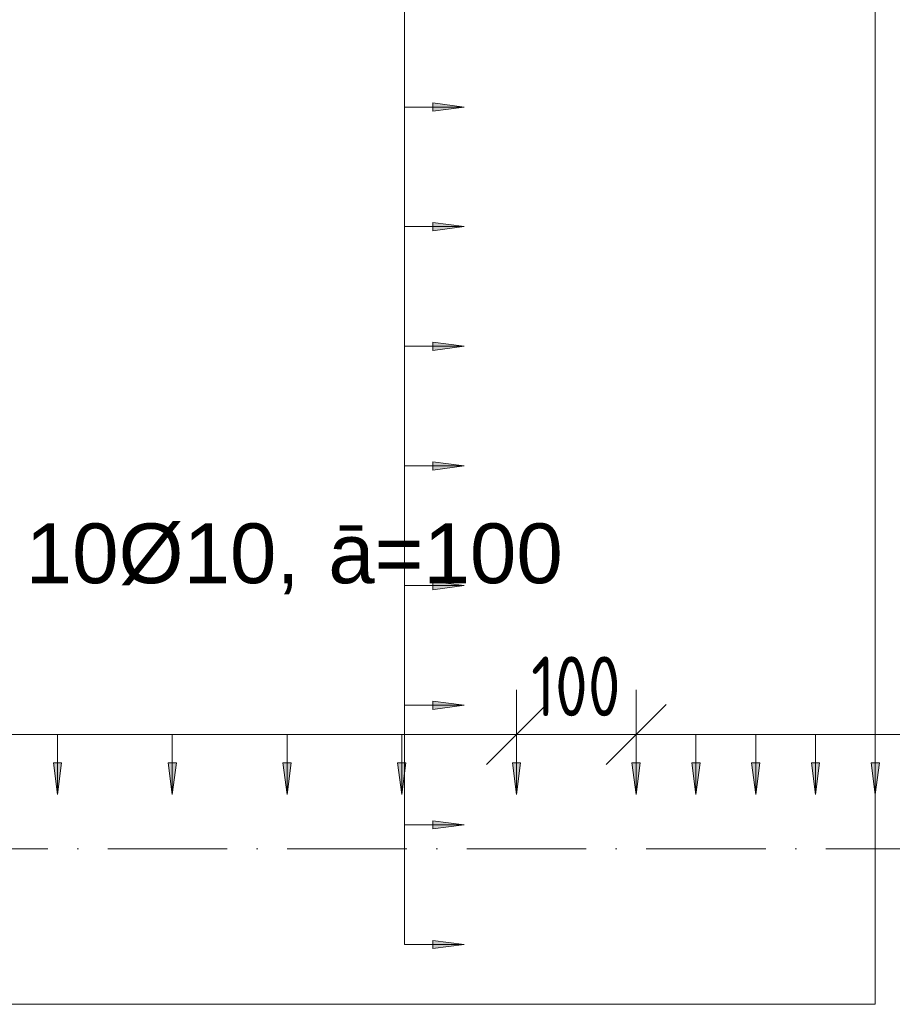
# Model space of a CAD drawing. Header units: millimetres. Extents: x 4307 to 42792, y 1610 to 10025.
# Tile 31 of 256: x 8825 to 9554, y 5870 to 6693. Entities that reach past the tile are written whole.
import ezdxf

# ---------------------------------------------------------------- set-up
doc = ezdxf.new("R2010")
doc.units = ezdxf.units.MM
doc.linetypes.add('Čerchovaná', pattern=[150, 100, -25, 0, -25])
for name, color, linetype, lineweight in [('A-ANNO-DIMS', 211, 'Continuous', 5), ('A-ANNO-DIMS-25', 211, 'Continuous', 5), ('A-FLOR-LEVL', 51, 'Continuous', 5), ('S-BEAM', 12, 'Continuous', 9), ('S-COLS', 52, 'Continuous', 9), ('S-RBAR-IDEN', 171, 'Continuous', 5)]:
    doc.layers.add(name, color=color, linetype=linetype, lineweight=lineweight)
doc.styles.add('Arial', font='arial.ttf', dxfattribs={"height": 50})
doc.styles.add('Arial_1', font='arial.ttf', dxfattribs={"height": 62.5})
doc.styles.add('ISOCPEUR_2', font='isocpeur.ttf', dxfattribs={"width": 0.8, "height": 50})
doc.dimstyles.new('Vnitřní', dxfattribs={"dimscale": 304.8, "dimtxt": 49.799059, "dimasz": 0.164042, "dimexe": 0.123031, "dimexo": 0.0625, "dimgap": 0, "dimtad": 1, "dimdec": 0, "dimzin": 0, "dimdsep": 46, "dimtxsty": 'ISOCPEUR_2', "dimblk1": 'OBLIQUE', "dimblk2": 'OBLIQUE', "dimsah": 1, "dimcen": 0.09, "dimdle": 0.123031, "dimazin": 0, "dimtfac": 1, "dimtdec": 4, "dimtix": 1, "dimtmove": 0, "dimatfit": 3, "dimfxl": 0.123031, "dimfxlon": 1, "dimtvp": 1, "dimtolj": 1, "dimtzin": 0, "dimarcsym": 2})
doc.dimstyles.new('Výztuž_kusy__řezy_', dxfattribs={"dimscale": 304.8, "dimtxt": 0.18, "dimasz": 0, "dimexe": 0, "dimexo": 0.0625, "dimgap": 0.082021, "dimtad": 1, "dimdec": 0, "dimzin": 0, "dimdsep": 46, "dimtxsty": 'Arial_1', "dimblk1": 'NONE', "dimblk2": 'NONE', "dimsah": 1, "dimcen": 0.09, "dimazin": 0, "dimtfac": 1, "dimtdec": 4, "dimtix": 1, "dimtmove": 0, "dimatfit": 3, "dimfxl": 0.164042, "dimfxlon": 1, "dimtvp": 1, "dimtfill": 1, "dimtolj": 1, "dimtzin": 0, "dimarcsym": 2})
doc.dimstyles.new('Výztuž_kusy__řezy__2', dxfattribs={"dimscale": 304.8, "dimtxt": 0.18, "dimasz": 0, "dimexe": 0, "dimexo": 0.0625, "dimgap": 0.082021, "dimtad": 1, "dimdec": 0, "dimzin": 0, "dimdsep": 46, "dimtxsty": 'Arial_1', "dimblk1": 'NONE', "dimblk2": 'NONE', "dimsah": 1, "dimcen": 0.09, "dimazin": 0, "dimtfac": 1, "dimtdec": 4, "dimtix": 1, "dimtmove": 0, "dimatfit": 3, "dimfxl": 0.164042, "dimfxlon": 1, "dimtvp": 1, "dimtfill": 1, "dimtolj": 1, "dimtzin": 0, "dimarcsym": 2})

# ---------------------------------------------------------------- blocks, each defined once
blk = doc.blocks.new('DIMBLOCK254-V1')
at = {"layer": 'A-ANNO-DIMS-25'}
for points in [[(8760.23, 6045.48), (8763.69, 6071.76), (8756.77, 6071.76)], [(8856.19, 6045.48), (8859.65, 6071.76), (8852.73, 6071.76)]]:
    blk.add_hatch(color=256, dxfattribs=at).paths.add_polyline_path(points)
for p, q in [((8760.23, 6095.48), (8856.19, 6095.48)), ((8760.23, 6095.48), (8760.23, 6095.48)), ((8760.23, 6095.48), (8760.23, 6045.48)), ((8856.19, 6095.48), (8856.19, 6095.48)), ((8856.19, 6095.48), (8856.19, 6045.48)), ((8763.69, 6071.76), (8756.77, 6071.76)), ((8756.77, 6071.76), (8760.23, 6045.48)), ((8760.23, 6045.48), (8763.69, 6071.76)), ((8859.65, 6071.76), (8852.73, 6071.76)), ((8852.73, 6071.76), (8856.19, 6045.48)), ((8856.19, 6045.48), (8859.65, 6071.76))]:
    blk.add_line(p, q, dxfattribs=at)
blk = doc.blocks.new('_None')
blk = doc.blocks.new('DIMBLOCK255-V1')
at = {"layer": 'A-ANNO-DIMS-25'}
for points in [[(8856.19, 6045.48), (8859.65, 6071.76), (8852.73, 6071.76)], [(8952.14, 6045.48), (8955.6, 6071.76), (8948.68, 6071.76)]]:
    blk.add_hatch(color=256, dxfattribs=at).paths.add_polyline_path(points)
for p, q in [((8856.19, 6095.48), (8952.14, 6095.48)), ((8856.19, 6095.48), (8856.19, 6095.48)), ((8856.19, 6095.48), (8856.19, 6045.48)), ((8952.14, 6095.48), (8952.14, 6095.48)), ((8952.14, 6095.48), (8952.14, 6045.48)), ((8859.65, 6071.76), (8852.73, 6071.76)), ((8852.73, 6071.76), (8856.19, 6045.48)), ((8856.19, 6045.48), (8859.65, 6071.76)), ((8955.6, 6071.76), (8948.68, 6071.76)), ((8948.68, 6071.76), (8952.14, 6045.48)), ((8952.14, 6045.48), (8955.6, 6071.76))]:
    blk.add_line(p, q, dxfattribs=at)
blk = doc.blocks.new('DIMBLOCK256-V1')
at = {"layer": 'A-ANNO-DIMS-25'}
for points in [[(8952.14, 6045.48), (8955.6, 6071.76), (8948.68, 6071.76)], [(9048.09, 6045.48), (9051.55, 6071.76), (9044.63, 6071.76)]]:
    blk.add_hatch(color=256, dxfattribs=at).paths.add_polyline_path(points)
for p, q in [((8952.14, 6095.48), (9048.09, 6095.48)), ((8952.14, 6095.48), (8952.14, 6095.48)), ((8952.14, 6095.48), (8952.14, 6045.48)), ((9048.09, 6095.48), (9048.09, 6095.48)), ((9048.09, 6095.48), (9048.09, 6045.48)), ((8955.6, 6071.76), (8948.68, 6071.76)), ((8948.68, 6071.76), (8952.14, 6045.48)), ((8952.14, 6045.48), (8955.6, 6071.76)), ((9051.55, 6071.76), (9044.63, 6071.76)), ((9044.63, 6071.76), (9048.09, 6045.48)), ((9048.09, 6045.48), (9051.55, 6071.76))]:
    blk.add_line(p, q, dxfattribs=at)
blk = doc.blocks.new('DIMBLOCK257-V1')
at = {"layer": 'A-ANNO-DIMS-25'}
for points in [[(9048.09, 6045.48), (9051.55, 6071.76), (9044.63, 6071.76)], [(9144.05, 6045.48), (9147.51, 6071.76), (9140.59, 6071.76)]]:
    blk.add_hatch(color=256, dxfattribs=at).paths.add_polyline_path(points)
for p, q in [((9048.09, 6095.48), (9144.05, 6095.48)), ((9048.09, 6095.48), (9048.09, 6095.48)), ((9048.09, 6095.48), (9048.09, 6045.48)), ((9144.05, 6095.48), (9144.05, 6095.48)), ((9144.05, 6095.48), (9144.05, 6045.48)), ((9051.55, 6071.76), (9044.63, 6071.76)), ((9044.63, 6071.76), (9048.09, 6045.48)), ((9048.09, 6045.48), (9051.55, 6071.76)), ((9147.51, 6071.76), (9140.59, 6071.76)), ((9140.59, 6071.76), (9144.05, 6045.48)), ((9144.05, 6045.48), (9147.51, 6071.76))]:
    blk.add_line(p, q, dxfattribs=at)
blk = doc.blocks.new('DIMBLOCK258-V1')
at = {"layer": 'A-ANNO-DIMS-25'}
for points in [[(9144.05, 6045.48), (9147.51, 6071.76), (9140.59, 6071.76)], [(9240, 6045.48), (9243.46, 6071.76), (9236.54, 6071.76)]]:
    blk.add_hatch(color=256, dxfattribs=at).paths.add_polyline_path(points)
for p, q in [((9144.05, 6095.48), (9240, 6095.48)), ((9144.05, 6095.48), (9144.05, 6095.48)), ((9144.05, 6095.48), (9144.05, 6045.48)), ((9240, 6095.48), (9240, 6095.48)), ((9240, 6095.48), (9240, 6045.48)), ((9147.51, 6071.76), (9140.59, 6071.76)), ((9140.59, 6071.76), (9144.05, 6045.48)), ((9144.05, 6045.48), (9147.51, 6071.76)), ((9243.46, 6071.76), (9236.54, 6071.76)), ((9236.54, 6071.76), (9240, 6045.48)), ((9240, 6045.48), (9243.46, 6071.76))]:
    blk.add_line(p, q, dxfattribs=at)
blk = doc.blocks.new('DIMBLOCK259-V1')
at = {"layer": 'A-ANNO-DIMS-25'}
for points in [[(8376.42, 6045.48), (8379.88, 6071.76), (8372.96, 6071.76)], [(8472.37, 6045.48), (8475.84, 6071.76), (8468.91, 6071.76)], [(8568.33, 6045.48), (8571.79, 6071.76), (8564.87, 6071.76)], [(8664.28, 6045.48), (8667.74, 6071.76), (8660.82, 6071.76)], [(8760.23, 6045.48), (8763.69, 6071.76), (8756.77, 6071.76)], [(8856.19, 6045.48), (8859.65, 6071.76), (8852.73, 6071.76)], [(8952.14, 6045.48), (8955.6, 6071.76), (8948.68, 6071.76)], [(9048.09, 6045.48), (9051.55, 6071.76), (9044.63, 6071.76)], [(9144.05, 6045.48), (9147.51, 6071.76), (9140.59, 6071.76)], [(9240, 6045.48), (9243.46, 6071.76), (9236.54, 6071.76)]]:
    blk.add_hatch(color=256, dxfattribs=at).paths.add_polyline_path(points)
for p, q in [((8376.42, 6095.48), (9240, 6095.48)), ((8376.42, 6095.48), (8472.37, 6095.48)), ((8376.42, 6095.48), (8376.42, 6095.48)), ((8376.42, 6095.48), (8376.42, 6045.48)), ((8472.37, 6095.48), (8568.33, 6095.48)), ((8472.37, 6095.48), (8472.37, 6095.48)), ((8472.37, 6095.48), (8472.37, 6045.48)), ((8568.33, 6095.48), (8664.28, 6095.48)), ((8568.33, 6095.48), (8568.33, 6095.48)), ((8568.33, 6095.48), (8568.33, 6045.48)), ((8664.28, 6095.48), (8760.23, 6095.48)), ((8664.28, 6095.48), (8664.28, 6095.48)), ((8664.28, 6095.48), (8664.28, 6045.48)), ((8760.23, 6095.48), (8856.19, 6095.48)), ((8760.23, 6095.48), (8760.23, 6095.48)), ((8760.23, 6095.48), (8760.23, 6045.48)), ((8856.19, 6095.48), (8952.14, 6095.48)), ((8856.19, 6095.48), (8856.19, 6095.48)), ((8856.19, 6095.48), (8856.19, 6045.48)), ((8952.14, 6095.48), (9048.09, 6095.48)), ((8952.14, 6095.48), (8952.14, 6095.48)), ((8952.14, 6095.48), (8952.14, 6045.48)), ((9048.09, 6095.48), (9144.05, 6095.48)), ((9048.09, 6095.48), (9048.09, 6095.48)), ((9048.09, 6095.48), (9048.09, 6045.48)), ((9144.05, 6095.48), (9240, 6095.48)), ((9144.05, 6095.48), (9144.05, 6095.48)), ((9144.05, 6095.48), (9144.05, 6045.48)), ((9240, 6095.48), (9240, 6095.48)), ((9240, 6095.48), (9240, 6045.48)), ((8379.88, 6071.76), (8372.96, 6071.76)), ((8372.96, 6071.76), (8376.42, 6045.48)), ((8376.42, 6045.48), (8379.88, 6071.76)), ((8475.84, 6071.76), (8468.91, 6071.76)), ((8468.91, 6071.76), (8472.37, 6045.48)), ((8472.37, 6045.48), (8475.84, 6071.76)), ((8571.79, 6071.76), (8564.87, 6071.76)), ((8564.87, 6071.76), (8568.33, 6045.48)), ((8568.33, 6045.48), (8571.79, 6071.76)), ((8667.74, 6071.76), (8660.82, 6071.76)), ((8660.82, 6071.76), (8664.28, 6045.48)), ((8664.28, 6045.48), (8667.74, 6071.76)), ((8763.69, 6071.76), (8756.77, 6071.76)), ((8756.77, 6071.76), (8760.23, 6045.48)), ((8760.23, 6045.48), (8763.69, 6071.76)), ((8859.65, 6071.76), (8852.73, 6071.76)), ((8852.73, 6071.76), (8856.19, 6045.48)), ((8856.19, 6045.48), (8859.65, 6071.76)), ((8955.6, 6071.76), (8948.68, 6071.76)), ((8948.68, 6071.76), (8952.14, 6045.48)), ((8952.14, 6045.48), (8955.6, 6071.76)), ((9051.55, 6071.76), (9044.63, 6071.76)), ((9044.63, 6071.76), (9048.09, 6045.48)), ((9048.09, 6045.48), (9051.55, 6071.76)), ((9147.51, 6071.76), (9140.59, 6071.76)), ((9140.59, 6071.76), (9144.05, 6045.48)), ((9144.05, 6045.48), (9147.51, 6071.76)), ((9243.46, 6071.76), (9236.54, 6071.76)), ((9236.54, 6071.76), (9240, 6045.48)), ((9240, 6045.48), (9243.46, 6071.76))]:
    blk.add_line(p, q, dxfattribs=at)
blk = doc.blocks.new('DIMBLOCK260-V1')
at = {"layer": 'A-ANNO-DIMS-25'}
for points in [[(9340, 6045.48), (9343.46, 6071.76), (9336.54, 6071.76)], [(9390, 6045.48), (9393.46, 6071.76), (9386.54, 6071.76)]]:
    blk.add_hatch(color=256, dxfattribs=at).paths.add_polyline_path(points)
for p, q in [((9340, 6095.48), (9390, 6095.48)), ((9340, 6095.48), (9340, 6095.48)), ((9340, 6095.48), (9340, 6045.48)), ((9390, 6095.48), (9390, 6095.48)), ((9390, 6095.48), (9390, 6045.48)), ((9343.46, 6071.76), (9336.54, 6071.76)), ((9336.54, 6071.76), (9340, 6045.48)), ((9340, 6045.48), (9343.46, 6071.76)), ((9393.46, 6071.76), (9386.54, 6071.76)), ((9386.54, 6071.76), (9390, 6045.48)), ((9390, 6045.48), (9393.46, 6071.76))]:
    blk.add_line(p, q, dxfattribs=at)
blk = doc.blocks.new('DIMBLOCK261-V1')
at = {"layer": 'A-ANNO-DIMS-25'}
for points in [[(9390, 6045.48), (9393.46, 6071.76), (9386.54, 6071.76)], [(9440, 6045.48), (9443.46, 6071.76), (9436.54, 6071.76)]]:
    blk.add_hatch(color=256, dxfattribs=at).paths.add_polyline_path(points)
for p, q in [((9390, 6095.48), (9440, 6095.48)), ((9390, 6095.48), (9390, 6095.48)), ((9390, 6095.48), (9390, 6045.48)), ((9440, 6095.48), (9440, 6095.48)), ((9440, 6095.48), (9440, 6045.48)), ((9393.46, 6071.76), (9386.54, 6071.76)), ((9386.54, 6071.76), (9390, 6045.48)), ((9390, 6045.48), (9393.46, 6071.76)), ((9443.46, 6071.76), (9436.54, 6071.76)), ((9436.54, 6071.76), (9440, 6045.48)), ((9440, 6045.48), (9443.46, 6071.76))]:
    blk.add_line(p, q, dxfattribs=at)
blk = doc.blocks.new('DIMBLOCK262-V1')
at = {"layer": 'A-ANNO-DIMS-25'}
for points in [[(9440, 6045.48), (9443.46, 6071.76), (9436.54, 6071.76)], [(9490, 6045.48), (9493.46, 6071.76), (9486.54, 6071.76)]]:
    blk.add_hatch(color=256, dxfattribs=at).paths.add_polyline_path(points)
for p, q in [((9440, 6095.48), (9490, 6095.48)), ((9440, 6095.48), (9440, 6095.48)), ((9440, 6095.48), (9440, 6045.48)), ((9490, 6095.48), (9490, 6095.48)), ((9490, 6095.48), (9490, 6045.48)), ((9443.46, 6071.76), (9436.54, 6071.76)), ((9436.54, 6071.76), (9440, 6045.48)), ((9440, 6045.48), (9443.46, 6071.76)), ((9493.46, 6071.76), (9486.54, 6071.76)), ((9486.54, 6071.76), (9490, 6045.48)), ((9490, 6045.48), (9493.46, 6071.76))]:
    blk.add_line(p, q, dxfattribs=at)
blk = doc.blocks.new('DIMBLOCK263-V1')
at = {"layer": 'A-ANNO-DIMS-25'}
for points in [[(9490, 6045.48), (9493.46, 6071.76), (9486.54, 6071.76)], [(9540, 6045.48), (9543.46, 6071.76), (9536.54, 6071.76)]]:
    blk.add_hatch(color=256, dxfattribs=at).paths.add_polyline_path(points)
for p, q in [((9490, 6095.48), (9540, 6095.48)), ((9490, 6095.48), (9490, 6095.48)), ((9490, 6095.48), (9490, 6045.48)), ((9540, 6095.48), (9540, 6095.48)), ((9540, 6095.48), (9540, 6045.48)), ((9493.46, 6071.76), (9486.54, 6071.76)), ((9486.54, 6071.76), (9490, 6045.48)), ((9490, 6045.48), (9493.46, 6071.76)), ((9543.46, 6071.76), (9536.54, 6071.76)), ((9536.54, 6071.76), (9540, 6045.48)), ((9540, 6045.48), (9543.46, 6071.76))]:
    blk.add_line(p, q, dxfattribs=at)
blk = doc.blocks.new('DIMBLOCK264-V1')
at = {"layer": 'A-ANNO-DIMS-25'}
for points in [[(9540, 6045.48), (9543.46, 6071.76), (9536.54, 6071.76)], [(9590, 6045.48), (9593.46, 6071.76), (9586.54, 6071.76)]]:
    blk.add_hatch(color=256, dxfattribs=at).paths.add_polyline_path(points)
for p, q in [((9540, 6095.48), (9590, 6095.48)), ((9540, 6095.48), (9540, 6095.48)), ((9540, 6095.48), (9540, 6045.48)), ((9590, 6095.48), (9590, 6095.48)), ((9590, 6095.48), (9590, 6045.48)), ((9543.46, 6071.76), (9536.54, 6071.76)), ((9536.54, 6071.76), (9540, 6045.48)), ((9540, 6045.48), (9543.46, 6071.76)), ((9593.46, 6071.76), (9586.54, 6071.76)), ((9586.54, 6071.76), (9590, 6045.48)), ((9590, 6045.48), (9593.46, 6071.76))]:
    blk.add_line(p, q, dxfattribs=at)
blk = doc.blocks.new('DIMBLOCK275-V1')
at = {"layer": 'A-ANNO-DIMS-25'}
for points in [[(9340, 6045.48), (9343.46, 6071.76), (9336.54, 6071.76)], [(9390, 6045.48), (9393.46, 6071.76), (9386.54, 6071.76)], [(9440, 6045.48), (9443.46, 6071.76), (9436.54, 6071.76)], [(9490, 6045.48), (9493.46, 6071.76), (9486.54, 6071.76)], [(9540, 6045.48), (9543.46, 6071.76), (9536.54, 6071.76)], [(9590, 6045.48), (9593.46, 6071.76), (9586.54, 6071.76)], [(9640, 6045.48), (9643.46, 6071.76), (9636.54, 6071.76)], [(9690, 6045.48), (9693.46, 6071.76), (9686.54, 6071.76)], [(9740, 6045.48), (9743.46, 6071.76), (9736.54, 6071.76)], [(9790, 6045.48), (9793.46, 6071.76), (9786.54, 6071.76)], [(9840, 6045.48), (9843.46, 6071.76), (9836.54, 6071.76)], [(9890, 6045.48), (9893.46, 6071.76), (9886.54, 6071.76)], [(9940, 6045.48), (9943.46, 6071.76), (9936.54, 6071.76)], [(9990, 6045.48), (9993.46, 6071.76), (9986.54, 6071.76)], [(10040, 6045.48), (10043.46, 6071.76), (10036.54, 6071.76)], [(10090, 6045.48), (10093.46, 6071.76), (10086.54, 6071.76)]]:
    blk.add_hatch(color=256, dxfattribs=at).paths.add_polyline_path(points)
for p, q in [((9340, 6095.48), (10090, 6095.48)), ((9340, 6095.48), (9390, 6095.48)), ((9340, 6095.48), (9340, 6095.48)), ((9340, 6095.48), (9340, 6045.48)), ((9390, 6095.48), (9440, 6095.48)), ((9390, 6095.48), (9390, 6095.48)), ((9390, 6095.48), (9390, 6045.48)), ((9440, 6095.48), (9490, 6095.48)), ((9440, 6095.48), (9440, 6095.48)), ((9440, 6095.48), (9440, 6045.48)), ((9490, 6095.48), (9540, 6095.48)), ((9490, 6095.48), (9490, 6095.48)), ((9490, 6095.48), (9490, 6045.48)), ((9540, 6095.48), (9590, 6095.48)), ((9540, 6095.48), (9540, 6095.48)), ((9540, 6095.48), (9540, 6045.48)), ((9590, 6095.48), (9640, 6095.48)), ((9590, 6095.48), (9590, 6095.48)), ((9590, 6095.48), (9590, 6045.48)), ((9640, 6095.48), (9690, 6095.48)), ((9640, 6095.48), (9640, 6095.48)), ((9640, 6095.48), (9640, 6045.48)), ((9690, 6095.48), (9740, 6095.48)), ((9690, 6095.48), (9690, 6095.48)), ((9690, 6095.48), (9690, 6045.48)), ((9740, 6095.48), (9790, 6095.48)), ((9740, 6095.48), (9740, 6095.48)), ((9740, 6095.48), (9740, 6045.48)), ((9790, 6095.48), (9840, 6095.48)), ((9790, 6095.48), (9790, 6095.48)), ((9790, 6095.48), (9790, 6045.48)), ((9840, 6095.48), (9890, 6095.48)), ((9840, 6095.48), (9840, 6095.48)), ((9840, 6095.48), (9840, 6045.48)), ((9890, 6095.48), (9940, 6095.48)), ((9890, 6095.48), (9890, 6095.48)), ((9890, 6095.48), (9890, 6045.48)), ((9940, 6095.48), (9990, 6095.48)), ((9940, 6095.48), (9940, 6095.48)), ((9940, 6095.48), (9940, 6045.48)), ((9990, 6095.48), (10040, 6095.48)), ((9990, 6095.48), (9990, 6095.48)), ((9990, 6095.48), (9990, 6045.48)), ((10040, 6095.48), (10090, 6095.48)), ((10040, 6095.48), (10040, 6095.48)), ((10040, 6095.48), (10040, 6045.48)), ((10090, 6095.48), (10090, 6095.48)), ((10090, 6095.48), (10090, 6045.48)), ((9343.46, 6071.76), (9336.54, 6071.76)), ((9336.54, 6071.76), (9340, 6045.48)), ((9340, 6045.48), (9343.46, 6071.76)), ((9393.46, 6071.76), (9386.54, 6071.76)), ((9386.54, 6071.76), (9390, 6045.48)), ((9390, 6045.48), (9393.46, 6071.76)), ((9443.46, 6071.76), (9436.54, 6071.76)), ((9436.54, 6071.76), (9440, 6045.48)), ((9440, 6045.48), (9443.46, 6071.76)), ((9493.46, 6071.76), (9486.54, 6071.76)), ((9486.54, 6071.76), (9490, 6045.48)), ((9490, 6045.48), (9493.46, 6071.76)), ((9543.46, 6071.76), (9536.54, 6071.76)), ((9536.54, 6071.76), (9540, 6045.48)), ((9540, 6045.48), (9543.46, 6071.76)), ((9593.46, 6071.76), (9586.54, 6071.76)), ((9586.54, 6071.76), (9590, 6045.48)), ((9590, 6045.48), (9593.46, 6071.76)), ((9643.46, 6071.76), (9636.54, 6071.76)), ((9636.54, 6071.76), (9640, 6045.48)), ((9640, 6045.48), (9643.46, 6071.76)), ((9693.46, 6071.76), (9686.54, 6071.76)), ((9686.54, 6071.76), (9690, 6045.48)), ((9690, 6045.48), (9693.46, 6071.76)), ((9743.46, 6071.76), (9736.54, 6071.76)), ((9736.54, 6071.76), (9740, 6045.48)), ((9740, 6045.48), (9743.46, 6071.76)), ((9793.46, 6071.76), (9786.54, 6071.76)), ((9786.54, 6071.76), (9790, 6045.48)), ((9790, 6045.48), (9793.46, 6071.76)), ((9843.46, 6071.76), (9836.54, 6071.76)), ((9836.54, 6071.76), (9840, 6045.48)), ((9840, 6045.48), (9843.46, 6071.76)), ((9893.46, 6071.76), (9886.54, 6071.76)), ((9886.54, 6071.76), (9890, 6045.48)), ((9890, 6045.48), (9893.46, 6071.76)), ((9943.46, 6071.76), (9936.54, 6071.76)), ((9936.54, 6071.76), (9940, 6045.48)), ((9940, 6045.48), (9943.46, 6071.76)), ((9993.46, 6071.76), (9986.54, 6071.76)), ((9986.54, 6071.76), (9990, 6045.48)), ((9990, 6045.48), (9993.46, 6071.76)), ((10043.46, 6071.76), (10036.54, 6071.76)), ((10036.54, 6071.76), (10040, 6045.48)), ((10040, 6045.48), (10043.46, 6071.76)), ((10093.46, 6071.76), (10086.54, 6071.76)), ((10086.54, 6071.76), (10090, 6045.48)), ((10090, 6045.48), (10093.46, 6071.76))]:
    blk.add_line(p, q, dxfattribs=at)
blk = doc.blocks.new('DIMBLOCK425-V1')
at = {"layer": 'A-ANNO-DIMS-25'}
for p, q in [((9240, 6095.48), (9240, 6132.98)), ((9340, 6095.48), (9340, 6132.98)), ((9240, 6095.48), (9265, 6120.48)), ((9340, 6095.48), (9365, 6120.48)), ((9202.5, 6095.48), (9377.5, 6095.48)), ((9240, 6095.48), (9215, 6070.48)), ((9240, 6095.48), (9240, 6057.98)), ((9340, 6095.48), (9315, 6070.48)), ((9340, 6095.48), (9340, 6057.98))]:
    blk.add_line(p, q, dxfattribs=at)
at = {"layer": 'A-ANNO-DIMS-25', "color": 0, "insert": (9252.17, 6160.8), "char_height": 50, "width": 90.7875, "attachment_point": 1, "line_spacing_factor": 1.149209, "style": 'ISOCPEUR_2'}
blk.add_mtext('100', dxfattribs=at)
blk = doc.blocks.new('_Oblique')
at = {"color": 0, "linetype": 'ByBlock', "lineweight": -2}
blk.add_line((-0.5, -0.5), (0.5, 0.5), dxfattribs=at)
blk = doc.blocks.new('DIMBLOCK515-V1')
at = {"layer": 'A-ANNO-DIMS-25'}
for points in [[(9196.33, 6720), (9170.04, 6723.46), (9170.04, 6716.54)], [(9196.33, 6620), (9170.04, 6623.46), (9170.04, 6616.54)]]:
    blk.add_hatch(color=256, dxfattribs=at).paths.add_polyline_path(points)
for p, q in [((9146.33, 6720), (9146.33, 6620)), ((9146.33, 6720), (9146.33, 6720)), ((9146.33, 6720), (9196.33, 6720)), ((9196.33, 6720), (9170.04, 6723.46)), ((9170.04, 6723.46), (9170.04, 6716.54)), ((9170.04, 6716.54), (9196.33, 6720)), ((9146.33, 6620), (9146.33, 6620)), ((9146.33, 6620), (9196.33, 6620)), ((9196.33, 6620), (9170.04, 6623.46)), ((9170.04, 6623.46), (9170.04, 6616.54)), ((9170.04, 6616.54), (9196.33, 6620))]:
    blk.add_line(p, q, dxfattribs=at)
blk = doc.blocks.new('DIMBLOCK516-V1')
at = {"layer": 'A-ANNO-DIMS-25'}
for points in [[(9196.33, 6620), (9170.04, 6623.46), (9170.04, 6616.54)], [(9196.33, 6520), (9170.04, 6523.46), (9170.04, 6516.54)]]:
    blk.add_hatch(color=256, dxfattribs=at).paths.add_polyline_path(points)
for p, q in [((9146.33, 6620), (9146.33, 6520)), ((9146.33, 6620), (9146.33, 6620)), ((9146.33, 6620), (9196.33, 6620)), ((9196.33, 6620), (9170.04, 6623.46)), ((9170.04, 6623.46), (9170.04, 6616.54)), ((9170.04, 6616.54), (9196.33, 6620)), ((9146.33, 6520), (9146.33, 6520)), ((9146.33, 6520), (9196.33, 6520)), ((9196.33, 6520), (9170.04, 6523.46)), ((9170.04, 6523.46), (9170.04, 6516.54)), ((9170.04, 6516.54), (9196.33, 6520))]:
    blk.add_line(p, q, dxfattribs=at)
blk = doc.blocks.new('DIMBLOCK517-V1')
at = {"layer": 'A-ANNO-DIMS-25'}
for points in [[(9196.33, 6520), (9170.04, 6523.46), (9170.04, 6516.54)], [(9196.33, 6420), (9170.04, 6423.46), (9170.04, 6416.54)]]:
    blk.add_hatch(color=256, dxfattribs=at).paths.add_polyline_path(points)
for p, q in [((9146.33, 6520), (9146.33, 6420)), ((9146.33, 6520), (9146.33, 6520)), ((9146.33, 6520), (9196.33, 6520)), ((9196.33, 6520), (9170.04, 6523.46)), ((9170.04, 6523.46), (9170.04, 6516.54)), ((9170.04, 6516.54), (9196.33, 6520)), ((9146.33, 6420), (9146.33, 6420)), ((9146.33, 6420), (9196.33, 6420)), ((9196.33, 6420), (9170.04, 6423.46)), ((9170.04, 6423.46), (9170.04, 6416.54)), ((9170.04, 6416.54), (9196.33, 6420))]:
    blk.add_line(p, q, dxfattribs=at)
blk = doc.blocks.new('DIMBLOCK518-V1')
at = {"layer": 'A-ANNO-DIMS-25'}
for points in [[(9196.33, 6420), (9170.04, 6423.46), (9170.04, 6416.54)], [(9196.33, 6320), (9170.04, 6323.46), (9170.04, 6316.54)]]:
    blk.add_hatch(color=256, dxfattribs=at).paths.add_polyline_path(points)
for p, q in [((9146.33, 6420), (9146.33, 6320)), ((9146.33, 6420), (9146.33, 6420)), ((9146.33, 6420), (9196.33, 6420)), ((9196.33, 6420), (9170.04, 6423.46)), ((9170.04, 6423.46), (9170.04, 6416.54)), ((9170.04, 6416.54), (9196.33, 6420)), ((9196.33, 6320), (9170.04, 6323.46)), ((9170.04, 6323.46), (9170.04, 6316.54)), ((9146.33, 6320), (9146.33, 6320)), ((9146.33, 6320), (9196.33, 6320)), ((9170.04, 6316.54), (9196.33, 6320))]:
    blk.add_line(p, q, dxfattribs=at)
blk = doc.blocks.new('DIMBLOCK519-V1')
at = {"layer": 'A-ANNO-DIMS-25'}
for points in [[(9196.33, 6320), (9170.04, 6323.46), (9170.04, 6316.54)], [(9196.33, 6220), (9170.04, 6223.46), (9170.04, 6216.54)]]:
    blk.add_hatch(color=256, dxfattribs=at).paths.add_polyline_path(points)
for p, q in [((9196.33, 6320), (9170.04, 6323.46)), ((9170.04, 6323.46), (9170.04, 6316.54)), ((9146.33, 6320), (9146.33, 6220)), ((9146.33, 6320), (9146.33, 6320)), ((9146.33, 6320), (9196.33, 6320)), ((9170.04, 6316.54), (9196.33, 6320)), ((9196.33, 6220), (9170.04, 6223.46)), ((9170.04, 6223.46), (9170.04, 6216.54)), ((9146.33, 6220), (9146.33, 6220)), ((9146.33, 6220), (9196.33, 6220)), ((9170.04, 6216.54), (9196.33, 6220))]:
    blk.add_line(p, q, dxfattribs=at)
blk = doc.blocks.new('DIMBLOCK520-V1')
at = {"layer": 'A-ANNO-DIMS-25'}
for points in [[(9196.33, 6220), (9170.04, 6223.46), (9170.04, 6216.54)], [(9196.33, 6120), (9170.04, 6123.46), (9170.04, 6116.54)]]:
    blk.add_hatch(color=256, dxfattribs=at).paths.add_polyline_path(points)
for p, q in [((9196.33, 6220), (9170.04, 6223.46)), ((9170.04, 6223.46), (9170.04, 6216.54)), ((9146.33, 6220), (9146.33, 6120)), ((9146.33, 6220), (9146.33, 6220)), ((9146.33, 6220), (9196.33, 6220)), ((9170.04, 6216.54), (9196.33, 6220)), ((9196.33, 6120), (9170.04, 6123.46)), ((9170.04, 6123.46), (9170.04, 6116.54)), ((9146.33, 6120), (9146.33, 6120)), ((9146.33, 6120), (9196.33, 6120)), ((9170.04, 6116.54), (9196.33, 6120))]:
    blk.add_line(p, q, dxfattribs=at)
blk = doc.blocks.new('DIMBLOCK521-V1')
at = {"layer": 'A-ANNO-DIMS-25'}
for points in [[(9196.33, 6120), (9170.04, 6123.46), (9170.04, 6116.54)], [(9196.33, 6020), (9170.04, 6023.46), (9170.04, 6016.54)]]:
    blk.add_hatch(color=256, dxfattribs=at).paths.add_polyline_path(points)
for p, q in [((9196.33, 6120), (9170.04, 6123.46)), ((9170.04, 6123.46), (9170.04, 6116.54)), ((9146.33, 6120), (9146.33, 6020)), ((9146.33, 6120), (9146.33, 6120)), ((9146.33, 6120), (9196.33, 6120)), ((9170.04, 6116.54), (9196.33, 6120)), ((9146.33, 6020), (9146.33, 6020)), ((9146.33, 6020), (9196.33, 6020)), ((9196.33, 6020), (9170.04, 6023.46)), ((9170.04, 6023.46), (9170.04, 6016.54)), ((9170.04, 6016.54), (9196.33, 6020))]:
    blk.add_line(p, q, dxfattribs=at)
blk = doc.blocks.new('DIMBLOCK522-V1')
at = {"layer": 'A-ANNO-DIMS-25'}
for points in [[(9196.33, 6020), (9170.04, 6023.46), (9170.04, 6016.54)], [(9196.33, 5920), (9170.04, 5923.46), (9170.04, 5916.54)]]:
    blk.add_hatch(color=256, dxfattribs=at).paths.add_polyline_path(points)
for p, q in [((9146.33, 6020), (9146.33, 5920)), ((9146.33, 6020), (9146.33, 6020)), ((9146.33, 6020), (9196.33, 6020)), ((9196.33, 6020), (9170.04, 6023.46)), ((9170.04, 6023.46), (9170.04, 6016.54)), ((9170.04, 6016.54), (9196.33, 6020)), ((9146.33, 5920), (9146.33, 5920)), ((9146.33, 5920), (9196.33, 5920)), ((9196.33, 5920), (9170.04, 5923.46)), ((9170.04, 5923.46), (9170.04, 5916.54)), ((9170.04, 5916.54), (9196.33, 5920))]:
    blk.add_line(p, q, dxfattribs=at)
blk = doc.blocks.new('DIMBLOCK523-V1')
at = {"layer": 'A-ANNO-DIMS-25'}
for points in [[(9196.33, 8620), (9170.04, 8623.46), (9170.04, 8616.54)], [(9196.33, 8520), (9170.04, 8523.46), (9170.04, 8516.54)], [(9196.33, 8420), (9170.04, 8423.46), (9170.04, 8416.54)], [(9196.33, 8320), (9170.04, 8323.46), (9170.04, 8316.54)], [(9196.33, 8220), (9170.04, 8223.46), (9170.04, 8216.54)], [(9196.33, 8120), (9170.04, 8123.46), (9170.04, 8116.54)], [(9196.33, 8020), (9170.04, 8023.46), (9170.04, 8016.54)], [(9196.33, 7920), (9170.04, 7923.46), (9170.04, 7916.54)], [(9196.33, 7820), (9170.04, 7823.46), (9170.04, 7816.54)], [(9196.33, 7720), (9170.04, 7723.46), (9170.04, 7716.54)], [(9196.33, 7620), (9170.04, 7623.46), (9170.04, 7616.54)], [(9196.33, 7520), (9170.04, 7523.46), (9170.04, 7516.54)], [(9196.33, 7420), (9170.04, 7423.46), (9170.04, 7416.54)], [(9196.33, 7320), (9170.04, 7323.46), (9170.04, 7316.54)], [(9196.33, 7220), (9170.04, 7223.46), (9170.04, 7216.54)], [(9196.33, 7120), (9170.04, 7123.46), (9170.04, 7116.54)], [(9196.33, 7020), (9170.04, 7023.46), (9170.04, 7016.54)], [(9196.33, 6920), (9170.04, 6923.46), (9170.04, 6916.54)], [(9196.33, 6820), (9170.04, 6823.46), (9170.04, 6816.54)], [(9196.33, 6720), (9170.04, 6723.46), (9170.04, 6716.54)], [(9196.33, 6620), (9170.04, 6623.46), (9170.04, 6616.54)], [(9196.33, 6520), (9170.04, 6523.46), (9170.04, 6516.54)], [(9196.33, 6420), (9170.04, 6423.46), (9170.04, 6416.54)], [(9196.33, 6320), (9170.04, 6323.46), (9170.04, 6316.54)], [(9196.33, 6220), (9170.04, 6223.46), (9170.04, 6216.54)], [(9196.33, 6120), (9170.04, 6123.46), (9170.04, 6116.54)], [(9196.33, 6020), (9170.04, 6023.46), (9170.04, 6016.54)], [(9196.33, 5920), (9170.04, 5923.46), (9170.04, 5916.54)]]:
    blk.add_hatch(color=256, dxfattribs=at).paths.add_polyline_path(points)
for p, q in [((9146.33, 8620), (9146.33, 5920)), ((9146.33, 8620), (9146.33, 8520)), ((9146.33, 8620), (9146.33, 8620)), ((9146.33, 8620), (9196.33, 8620)), ((9196.33, 8620), (9170.04, 8623.46)), ((9170.04, 8623.46), (9170.04, 8616.54)), ((9170.04, 8616.54), (9196.33, 8620)), ((9146.33, 8520), (9146.33, 8420)), ((9146.33, 8520), (9146.33, 8520)), ((9146.33, 8520), (9196.33, 8520)), ((9196.33, 8520), (9170.04, 8523.46)), ((9170.04, 8523.46), (9170.04, 8516.54)), ((9170.04, 8516.54), (9196.33, 8520)), ((9146.33, 8420), (9146.33, 8320)), ((9146.33, 8420), (9146.33, 8420)), ((9146.33, 8420), (9196.33, 8420)), ((9196.33, 8420), (9170.04, 8423.46)), ((9170.04, 8423.46), (9170.04, 8416.54)), ((9170.04, 8416.54), (9196.33, 8420)), ((9196.33, 8320), (9170.04, 8323.46)), ((9170.04, 8323.46), (9170.04, 8316.54)), ((9146.33, 8320), (9146.33, 8220)), ((9146.33, 8320), (9146.33, 8320)), ((9146.33, 8320), (9196.33, 8320)), ((9170.04, 8316.54), (9196.33, 8320)), ((9196.33, 8220), (9170.04, 8223.46)), ((9170.04, 8223.46), (9170.04, 8216.54)), ((9146.33, 8220), (9146.33, 8120)), ((9146.33, 8220), (9146.33, 8220)), ((9146.33, 8220), (9196.33, 8220)), ((9170.04, 8216.54), (9196.33, 8220)), ((9196.33, 8120), (9170.04, 8123.46)), ((9170.04, 8123.46), (9170.04, 8116.54)), ((9146.33, 8120), (9146.33, 8020)), ((9146.33, 8120), (9146.33, 8120)), ((9146.33, 8120), (9196.33, 8120)), ((9170.04, 8116.54), (9196.33, 8120)), ((9146.33, 8020), (9146.33, 7920)), ((9146.33, 8020), (9146.33, 8020)), ((9146.33, 8020), (9196.33, 8020)), ((9196.33, 8020), (9170.04, 8023.46)), ((9170.04, 8023.46), (9170.04, 8016.54)), ((9170.04, 8016.54), (9196.33, 8020)), ((9146.33, 7920), (9146.33, 7820)), ((9146.33, 7920), (9146.33, 7920)), ((9146.33, 7920), (9196.33, 7920)), ((9196.33, 7920), (9170.04, 7923.46)), ((9170.04, 7923.46), (9170.04, 7916.54)), ((9170.04, 7916.54), (9196.33, 7920)), ((9146.33, 7820), (9146.33, 7720)), ((9146.33, 7820), (9146.33, 7820)), ((9146.33, 7820), (9196.33, 7820)), ((9196.33, 7820), (9170.04, 7823.46)), ((9170.04, 7823.46), (9170.04, 7816.54)), ((9170.04, 7816.54), (9196.33, 7820)), ((9146.33, 7720), (9146.33, 7620)), ((9146.33, 7720), (9146.33, 7720)), ((9146.33, 7720), (9196.33, 7720)), ((9196.33, 7720), (9170.04, 7723.46)), ((9170.04, 7723.46), (9170.04, 7716.54)), ((9170.04, 7716.54), (9196.33, 7720)), ((9196.33, 7620), (9170.04, 7623.46)), ((9170.04, 7623.46), (9170.04, 7616.54)), ((9146.33, 7620), (9146.33, 7520)), ((9146.33, 7620), (9146.33, 7620)), ((9146.33, 7620), (9196.33, 7620)), ((9170.04, 7616.54), (9196.33, 7620)), ((9196.33, 7520), (9170.04, 7523.46)), ((9170.04, 7523.46), (9170.04, 7516.54)), ((9146.33, 7520), (9146.33, 7420)), ((9146.33, 7520), (9146.33, 7520)), ((9146.33, 7520), (9196.33, 7520)), ((9170.04, 7516.54), (9196.33, 7520)), ((9196.33, 7420), (9170.04, 7423.46)), ((9170.04, 7423.46), (9170.04, 7416.54)), ((9146.33, 7420), (9146.33, 7320)), ((9146.33, 7420), (9146.33, 7420)), ((9146.33, 7420), (9196.33, 7420)), ((9170.04, 7416.54), (9196.33, 7420)), ((9146.33, 7320), (9146.33, 7220)), ((9146.33, 7320), (9146.33, 7320)), ((9146.33, 7320), (9196.33, 7320)), ((9196.33, 7320), (9170.04, 7323.46)), ((9170.04, 7323.46), (9170.04, 7316.54)), ((9170.04, 7316.54), (9196.33, 7320)), ((9146.33, 7220), (9146.33, 7120)), ((9146.33, 7220), (9146.33, 7220)), ((9146.33, 7220), (9196.33, 7220)), ((9196.33, 7220), (9170.04, 7223.46)), ((9170.04, 7223.46), (9170.04, 7216.54)), ((9170.04, 7216.54), (9196.33, 7220)), ((9146.33, 7120), (9146.33, 7020)), ((9146.33, 7120), (9146.33, 7120)), ((9146.33, 7120), (9196.33, 7120)), ((9196.33, 7120), (9170.04, 7123.46)), ((9170.04, 7123.46), (9170.04, 7116.54)), ((9170.04, 7116.54), (9196.33, 7120)), ((9196.33, 7020), (9170.04, 7023.46)), ((9170.04, 7023.46), (9170.04, 7016.54)), ((9146.33, 7020), (9146.33, 6920)), ((9146.33, 7020), (9146.33, 7020)), ((9146.33, 7020), (9196.33, 7020)), ((9170.04, 7016.54), (9196.33, 7020)), ((9196.33, 6920), (9170.04, 6923.46)), ((9170.04, 6923.46), (9170.04, 6916.54)), ((9146.33, 6920), (9146.33, 6820)), ((9146.33, 6920), (9146.33, 6920)), ((9146.33, 6920), (9196.33, 6920)), ((9170.04, 6916.54), (9196.33, 6920)), ((9196.33, 6820), (9170.04, 6823.46)), ((9170.04, 6823.46), (9170.04, 6816.54)), ((9146.33, 6820), (9146.33, 6720)), ((9146.33, 6820), (9146.33, 6820)), ((9146.33, 6820), (9196.33, 6820)), ((9170.04, 6816.54), (9196.33, 6820)), ((9146.33, 6720), (9146.33, 6620)), ((9146.33, 6720), (9146.33, 6720)), ((9146.33, 6720), (9196.33, 6720)), ((9196.33, 6720), (9170.04, 6723.46)), ((9170.04, 6723.46), (9170.04, 6716.54)), ((9170.04, 6716.54), (9196.33, 6720)), ((9146.33, 6620), (9146.33, 6520)), ((9146.33, 6620), (9146.33, 6620)), ((9146.33, 6620), (9196.33, 6620)), ((9196.33, 6620), (9170.04, 6623.46)), ((9170.04, 6623.46), (9170.04, 6616.54)), ((9170.04, 6616.54), (9196.33, 6620)), ((9146.33, 6520), (9146.33, 6420)), ((9146.33, 6520), (9146.33, 6520)), ((9146.33, 6520), (9196.33, 6520)), ((9196.33, 6520), (9170.04, 6523.46)), ((9170.04, 6523.46), (9170.04, 6516.54)), ((9170.04, 6516.54), (9196.33, 6520)), ((9146.33, 6420), (9146.33, 6320)), ((9146.33, 6420), (9146.33, 6420)), ((9146.33, 6420), (9196.33, 6420)), ((9196.33, 6420), (9170.04, 6423.46)), ((9170.04, 6423.46), (9170.04, 6416.54)), ((9170.04, 6416.54), (9196.33, 6420)), ((9196.33, 6320), (9170.04, 6323.46)), ((9170.04, 6323.46), (9170.04, 6316.54)), ((9146.33, 6320), (9146.33, 6220)), ((9146.33, 6320), (9146.33, 6320)), ((9146.33, 6320), (9196.33, 6320)), ((9170.04, 6316.54), (9196.33, 6320)), ((9196.33, 6220), (9170.04, 6223.46)), ((9170.04, 6223.46), (9170.04, 6216.54)), ((9146.33, 6220), (9146.33, 6120)), ((9146.33, 6220), (9146.33, 6220)), ((9146.33, 6220), (9196.33, 6220)), ((9170.04, 6216.54), (9196.33, 6220)), ((9196.33, 6120), (9170.04, 6123.46)), ((9170.04, 6123.46), (9170.04, 6116.54)), ((9146.33, 6120), (9146.33, 6020)), ((9146.33, 6120), (9146.33, 6120)), ((9146.33, 6120), (9196.33, 6120)), ((9170.04, 6116.54), (9196.33, 6120)), ((9146.33, 6020), (9146.33, 5920)), ((9146.33, 6020), (9146.33, 6020)), ((9146.33, 6020), (9196.33, 6020)), ((9196.33, 6020), (9170.04, 6023.46)), ((9170.04, 6023.46), (9170.04, 6016.54)), ((9170.04, 6016.54), (9196.33, 6020)), ((9146.33, 5920), (9146.33, 5920)), ((9146.33, 5920), (9196.33, 5920)), ((9196.33, 5920), (9170.04, 5923.46)), ((9170.04, 5923.46), (9170.04, 5916.54)), ((9170.04, 5916.54), (9196.33, 5920))]:
    blk.add_line(p, q, dxfattribs=at)

msp = doc.modelspace()

# ---------------------------------------------------------------- linework, layer by layer
at = {"layer": 'A-FLOR-LEVL', "linetype": 'Čerchovaná'}
msp.add_line((4395.14, 6000), (25778.88, 6000), dxfattribs=at)
at = {"layer": 'S-BEAM'}
for p in [(5800, 5870), (5900, 5870)]:
    msp.add_line(p, (9540, 5870), dxfattribs=at)
at = {"layer": 'S-COLS'}
msp.add_line((9540, 8670), (9540, 5870), dxfattribs=at)
msp.add_line((9540, 8670), (9540, 5870), dxfattribs=at)

# ---------------------------------------------------------------- texts
at = {"layer": 'S-RBAR-IDEN', "char_height": 50, "attachment_point": 1, "style": 'Arial', "bg_fill": 3, "box_fill_scale": 1.25, "bg_fill_color": 256, "bg_fill_true_color": 13158600, "bg_fill_transparency": 0}
for s, insert, width in [('10Ø10, ', (8829.55, 6271.95), 306.6455), ('ā=100', (9082.56, 6271.95), 242.5105)]:
    msp.add_mtext(s, dxfattribs=dict(at, insert=insert, width=width))

# ---------------------------------------------------------------- dimensions: what is measured, and where the dimension line sits
at = {"layer": 'A-ANNO-DIMS'}
for base, p1, p2, picture, middle in [((9146.33, 6620), (9196.33, 6720), (9196.33, 6620), 'DIMBLOCK515-V1', (9146.33, 6670)), ((9146.33, 6520), (9196.33, 6620), (9196.33, 6520), 'DIMBLOCK516-V1', (9146.33, 6570)), ((9146.33, 6420), (9196.33, 6520), (9196.33, 6420), 'DIMBLOCK517-V1', (9146.33, 6470)), ((9146.33, 6320), (9196.33, 6420), (9196.33, 6320), 'DIMBLOCK518-V1', (9146.33, 6370)), ((9146.33, 6020), (9196.33, 6120), (9196.33, 6020), 'DIMBLOCK521-V1', (9146.33, 6070)), ((9146.33, 5920), (9196.33, 6020), (9196.33, 5920), 'DIMBLOCK522-V1', (9146.33, 5970))]:
    dim = msp.add_linear_dim(base=base, p1=p1, p2=p2, angle=90, text=' ', dimstyle='Výztuž_kusy__řezy__2', override={"dimpost": '<>', "dimfxl": 100}, dxfattribs=at)
    dim.commit()
    dim.dimension.update_dxf_attribs({"geometry": picture, "text_midpoint": middle})
dim = msp.add_linear_dim(base=(9340, 6095.48), p1=(9240, 6057.98), p2=(9340, 6057.98), dimstyle='Vnitřní', override={"dimpost": '<>', "dimfxl": 100}, dxfattribs=at)
dim.commit()
dim.dimension.update_dxf_attribs({"geometry": 'DIMBLOCK425-V1', "text_midpoint": (9290, 6120.48)})
for base, p1, p2, text, override, picture, middle in [((9240, 6095.48), (8376.42, 6045.48), (9240, 6045.48), '96 864', {"dimpost": '<>', "dimblk1": 'None', "dimblk2": 'None', "dimsah": 1, "dimfxl": 863.579293}, 'DIMBLOCK259-V1', (8808.21, 6152.39)), ((10090, 6095.48), (9340, 6045.48), (10090, 6045.48), '50 750', {"dimpost": '<>', "dimblk1": 'None', "dimblk2": 'None', "dimsah": 1, "dimfxl": 750}, 'DIMBLOCK275-V1', (9715, 6152.39)), ((8856.19, 6095.48), (8760.23, 6045.48), (8856.19, 6045.48), ' ', {"dimpost": '<>', "dimfxl": 95.953255}, 'DIMBLOCK254-V1', (8808.21, 6095.48)), ((8952.14, 6095.48), (8856.19, 6045.48), (8952.14, 6045.48), ' ', {"dimpost": '<>', "dimfxl": 95.953255}, 'DIMBLOCK255-V1', (8904.16, 6095.48)), ((9048.09, 6095.48), (8952.14, 6045.48), (9048.09, 6045.48), ' ', {"dimpost": '<>', "dimfxl": 95.953255}, 'DIMBLOCK256-V1', (9000.12, 6095.48)), ((9144.05, 6095.48), (9048.09, 6045.48), (9144.05, 6045.48), ' ', {"dimpost": '<>', "dimfxl": 95.953255}, 'DIMBLOCK257-V1', (9096.07, 6095.48)), ((9240, 6095.48), (9144.05, 6045.48), (9240, 6045.48), ' ', {"dimpost": '<>', "dimfxl": 95.953255}, 'DIMBLOCK258-V1', (9192.02, 6095.48)), ((9390, 6095.48), (9340, 6045.48), (9390, 6045.48), ' ', {"dimpost": '<>', "dimfxl": 50}, 'DIMBLOCK260-V1', (9365, 6095.48)), ((9440, 6095.48), (9390, 6045.48), (9440, 6045.48), ' ', {"dimpost": '<>', "dimfxl": 50}, 'DIMBLOCK261-V1', (9415, 6095.48)), ((9490, 6095.48), (9440, 6045.48), (9490, 6045.48), ' ', {"dimpost": '<>', "dimfxl": 50}, 'DIMBLOCK262-V1', (9465, 6095.48)), ((9540, 6095.48), (9490, 6045.48), (9540, 6045.48), ' ', {"dimpost": '<>', "dimfxl": 50}, 'DIMBLOCK263-V1', (9515, 6095.48)), ((9590, 6095.48), (9540, 6045.48), (9590, 6045.48), ' ', {"dimpost": '<>', "dimfxl": 50}, 'DIMBLOCK264-V1', (9565, 6095.48))]:
    dim = msp.add_linear_dim(base=base, p1=p1, p2=p2, text=text, dimstyle='Výztuž_kusy__řezy_', override=override, dxfattribs=at)
    dim.commit()
    dim.dimension.update_dxf_attribs({"geometry": picture, "text_midpoint": middle})

# ---------------------------------------------------------------- next in the draw order: dimensions: what is measured, and where the dimension line sits
for base, p1, p2, text, override, picture, middle in [((9146.33, 5920), (9196.33, 8620), (9196.33, 5920), '100 2700', {"dimpost": '<>', "dimblk1": 'None', "dimblk2": 'None', "dimsah": 1, "dimfxl": 2700}, 'DIMBLOCK523-V1', (9089.42, 7270)), ((9146.33, 6220), (9196.33, 6320), (9196.33, 6220), ' ', {"dimpost": '<>', "dimfxl": 100}, 'DIMBLOCK519-V1', (9146.33, 6270)), ((9146.33, 6120), (9196.33, 6220), (9196.33, 6120), ' ', {"dimpost": '<>', "dimfxl": 100}, 'DIMBLOCK520-V1', (9146.33, 6170))]:
    dim = msp.add_linear_dim(base=base, p1=p1, p2=p2, angle=90, text=text, dimstyle='Výztuž_kusy__řezy__2', override=override, dxfattribs=at)
    dim.commit()
    dim.dimension.update_dxf_attribs({"geometry": picture, "text_midpoint": middle})

doc.saveas('drawing.dxf')
